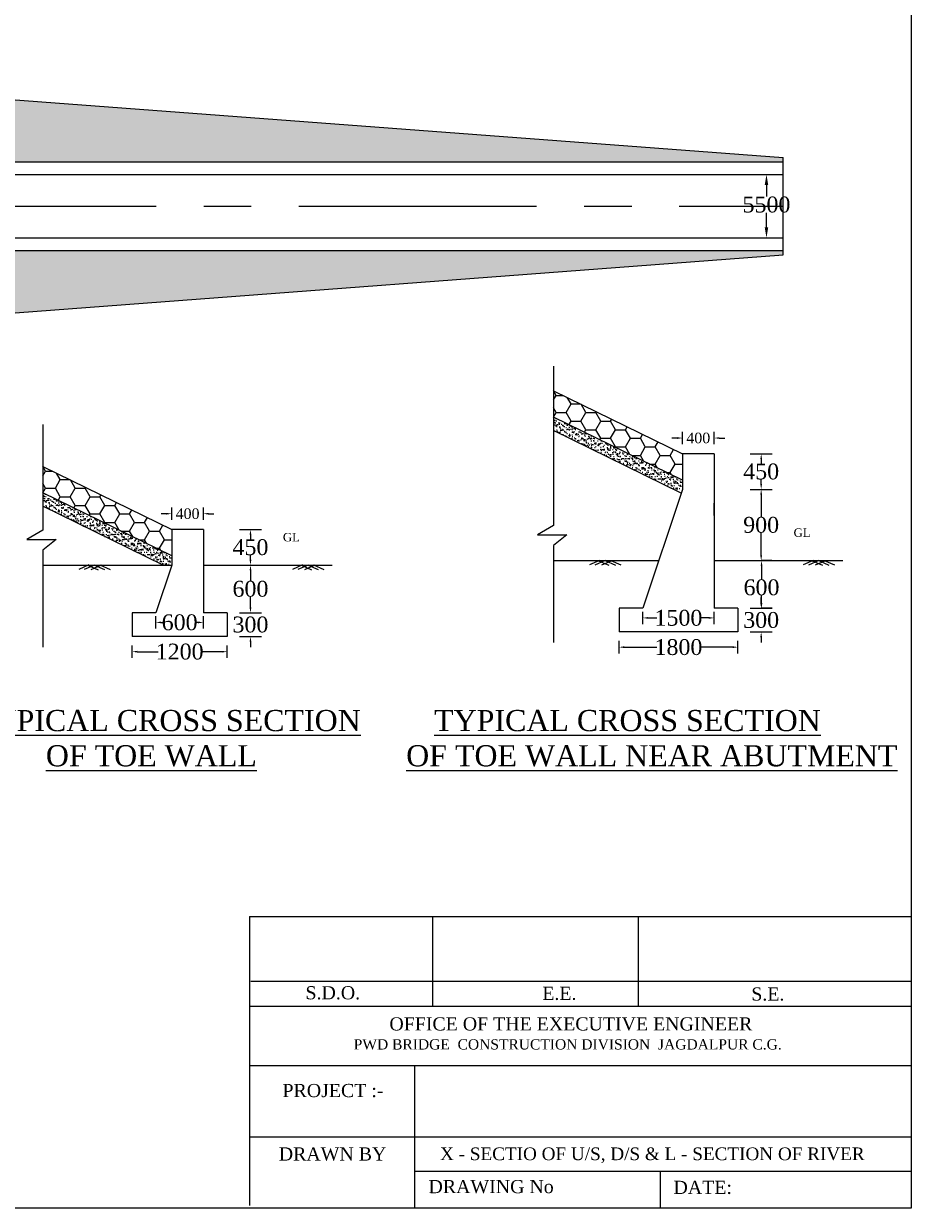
# Model space of a CAD drawing. Header units: millimetres. Extents: x -20950785 to 43207042, y -3207472 to 3168443.
# Tile 26 of 89: x 8557750 to 8641736, y -793794 to -681671. Entities that reach past the tile are written whole.
import ezdxf

# ---------------------------------------------------------------- set-up
doc = ezdxf.new("R2010")
doc.units = ezdxf.units.MM
doc.header["$LTSCALE"] = 60
doc.header["$MEASUREMENT"] = 0
doc.linetypes.add('CENTERX2', pattern=[4, 2.5, -0.5, 0.5, -0.5])
doc.styles.add('style1', font='txt.shx', dxfattribs={"height": 1})
doc.dimstyles.get("Standard").update_dxf_attribs({"dimtxt": 400, "dimasz": 215, "dimexe": 0.18, "dimexo": 0.0625, "dimgap": 0.09, "dimtad": 0, "dimtih": 1, "dimtoh": 1, "dimdec": 0, "dimzin": 4, "dimdsep": 46, "dimtxsty": 'Standard', "dimblk": 'OPEN90', "dimcen": 0, "dimadec": 0, "dimazin": 1, "dimtfac": 1, "dimtdec": 0, "dimtix": 1, "dimtofl": 0, "dimtmove": 0, "dimatfit": 3, "dimldrblk": 'OPEN30', "dimfxl": 1, "dimtolj": 1, "dimtzin": 0, "dimarcsym": 0})

# ---------------------------------------------------------------- blocks, each defined once
blk = doc.blocks.new('*D122')
at = {"color": 0, "linetype": 'Continuous', "lineweight": -2, "transparency": 16777216}
for p, q in [((8571255, -728052), (8570755, -728052)), ((8571755, -728052), (8571755, -728052)), ((8574755, -728052), (8574755, -728052)), ((8575255, -728052), (8575755, -728052))]:
    blk.add_line(p, q, dxfattribs=at)
for points in [[(8571255, -727968), (8571255, -728135), (8571755, -728052)], [(8575255, -727968), (8575255, -728135), (8574755, -728052)]]:
    blk.add_solid(points, dxfattribs=at)
at = {"layer": 'Defpoints', "color": 0, "linetype": 'Continuous', "lineweight": -2, "transparency": 16777216}
for p in [(8571755, -728052), (8574755, -728052), (8574755, -728052)]:
    blk.add_point(p, dxfattribs=at)
at = {"color": 0, "linetype": 'Continuous', "transparency": 16777216, "insert": (8573255, -728052), "char_height": 300, "attachment_point": 5}
blk.add_mtext('\\A1;{\\fTimes New Roman|b0|i0|c0|p18;\\H3.33333x;400}', dxfattribs=at)
blk = doc.blocks.new('*D123')
at = {"color": 0, "linetype": 'Continuous', "lineweight": -2, "transparency": 16777216}
for p, q in [((8568005, -741110), (8568005, -741110)), ((8568505, -741110), (8570459, -741110)), ((8576505, -741110), (8574551, -741110)), ((8577005, -741110), (8577005, -741110))]:
    blk.add_line(p, q, dxfattribs=at)
for points in [[(8568505, -741026), (8568505, -741193), (8568005, -741110)], [(8576505, -741026), (8576505, -741193), (8577005, -741110)]]:
    blk.add_solid(points, dxfattribs=at)
at = {"layer": 'Defpoints', "color": 0, "linetype": 'Continuous', "lineweight": -2, "transparency": 16777216}
for p in [(8568005, -741110), (8577005, -741110), (8577005, -741110)]:
    blk.add_point(p, dxfattribs=at)
at = {"color": 0, "linetype": 'Continuous', "transparency": 16777216, "insert": (8572505, -741110), "char_height": 300, "attachment_point": 5}
blk.add_mtext('\\A1;{\\fTimes New Roman|b0|i0|c0|p18;\\H5x;1200}', dxfattribs=at)
blk = doc.blocks.new('*D124')
at = {"color": 0, "linetype": 'Continuous', "lineweight": -2, "transparency": 16777216}
for p, q in [((8570255, -738340), (8570255, -738340)), ((8570755, -738340), (8570931, -738340)), ((8574255, -738340), (8574079, -738340)), ((8574755, -738340), (8574755, -738340))]:
    blk.add_line(p, q, dxfattribs=at)
for points in [[(8570755, -738257), (8570755, -738424), (8570255, -738340)], [(8574255, -738257), (8574255, -738424), (8574755, -738340)]]:
    blk.add_solid(points, dxfattribs=at)
at = {"layer": 'Defpoints', "color": 0, "linetype": 'Continuous', "lineweight": -2, "transparency": 16777216}
for p in [(8570255, -738340), (8574755, -738340), (8574755, -738340)]:
    blk.add_point(p, dxfattribs=at)
at = {"color": 0, "linetype": 'Continuous', "transparency": 16777216, "insert": (8572505, -738340), "char_height": 300, "attachment_point": 5}
blk.add_mtext('\\A1;{\\fTimes New Roman|b0|i0|c0|p18;\\H5x;600}', dxfattribs=at)
blk = doc.blocks.new('*D125')
at = {"color": 0, "linetype": 'Continuous', "lineweight": -2, "transparency": 16777216}
for p, q in [((8579207, -729547), (8579207, -729547)), ((8579207, -730047), (8579207, -730465)), ((8579207, -732410), (8579207, -731991)), ((8579207, -732910), (8579207, -732910))]:
    blk.add_line(p, q, dxfattribs=at)
for points in [[(8579124, -730047), (8579291, -730047), (8579207, -729547)], [(8579124, -732410), (8579291, -732410), (8579207, -732910)]]:
    blk.add_solid(points, dxfattribs=at)
at = {"layer": 'Defpoints', "color": 0, "linetype": 'Continuous', "lineweight": -2, "transparency": 16777216}
for p in [(8579207, -729547), (8579207, -729547), (8579207, -732910)]:
    blk.add_point(p, dxfattribs=at)
at = {"color": 0, "linetype": 'Continuous', "transparency": 16777216, "insert": (8579207, -731228), "char_height": 300, "attachment_point": 5}
blk.add_mtext('\\A1;{\\fTimes New Roman|b0|i0|c0|p18;\\H5x;450}', dxfattribs=at)
blk = doc.blocks.new('*D126')
at = {"color": 0, "linetype": 'Continuous', "lineweight": -2, "transparency": 16777216}
for p, q in [((8579207, -732910), (8579207, -732910)), ((8579207, -733410), (8579207, -734403)), ((8579207, -736922), (8579207, -735929)), ((8579207, -737422), (8579207, -737422))]:
    blk.add_line(p, q, dxfattribs=at)
for points in [[(8579124, -733410), (8579290, -733410), (8579207, -732910)], [(8579124, -736922), (8579290, -736922), (8579207, -737422)]]:
    blk.add_solid(points, dxfattribs=at)
at = {"layer": 'Defpoints', "color": 0, "linetype": 'Continuous', "lineweight": -2, "transparency": 16777216}
for p in [(8579207, -732910), (8579207, -732910), (8579207, -737422)]:
    blk.add_point(p, dxfattribs=at)
at = {"color": 0, "linetype": 'Continuous', "transparency": 16777216, "insert": (8579207, -735166), "char_height": 300, "attachment_point": 5}
blk.add_mtext('\\A1;{\\fTimes New Roman|b0|i0|c0|p18;\\H5x;600}', dxfattribs=at)
blk = doc.blocks.new('*D127')
at = {"color": 0, "linetype": 'Continuous', "lineweight": -2, "transparency": 16777216}
for p, q in [((8579207, -736922), (8579207, -736422)), ((8579207, -737422), (8579207, -737422)), ((8579207, -739672), (8579207, -739672)), ((8579207, -740172), (8579207, -740672))]:
    blk.add_line(p, q, dxfattribs=at)
for points in [[(8579124, -736922), (8579291, -736922), (8579207, -737422)], [(8579124, -740172), (8579291, -740172), (8579207, -739672)]]:
    blk.add_solid(points, dxfattribs=at)
at = {"layer": 'Defpoints', "color": 0, "linetype": 'Continuous', "lineweight": -2, "transparency": 16777216}
for p in [(8579207, -737422), (8579207, -737422), (8579207, -739672)]:
    blk.add_point(p, dxfattribs=at)
at = {"color": 0, "linetype": 'Continuous', "transparency": 16777216, "insert": (8579207, -738547), "char_height": 300, "attachment_point": 5}
blk.add_mtext('\\A1;{\\fTimes New Roman|b0|i0|c0|p18;\\H5x;300}', dxfattribs=at)
blk = doc.blocks.new('*D128')
at = {"color": 0, "linetype": 'Continuous', "lineweight": -2, "transparency": 16777216}
for p, q in [((8619578, -720887), (8619078, -720887)), ((8620078, -720887), (8620078, -720887)), ((8623078, -720887), (8623078, -720887)), ((8623578, -720887), (8624078, -720887))]:
    blk.add_line(p, q, dxfattribs=at)
for points in [[(8619578, -720803), (8619578, -720970), (8620078, -720887)], [(8623578, -720803), (8623578, -720970), (8623078, -720887)]]:
    blk.add_solid(points, dxfattribs=at)
at = {"layer": 'Defpoints', "color": 0, "linetype": 'Continuous', "lineweight": -2, "transparency": 16777216}
for p in [(8620078, -720887), (8623078, -720887), (8623078, -720887)]:
    blk.add_point(p, dxfattribs=at)
at = {"color": 0, "linetype": 'Continuous', "transparency": 16777216, "insert": (8621578, -720887), "char_height": 300, "attachment_point": 5}
blk.add_mtext('\\A1;{\\fTimes New Roman|b0|i0|c0|p18;\\H3.33333x;400}', dxfattribs=at)
blk = doc.blocks.new('*D129')
at = {"color": 0, "linetype": 'Continuous', "lineweight": -2, "transparency": 16777216}
for p, q in [((8614078, -740683), (8614078, -740682)), ((8614578, -740683), (8617658, -740683)), ((8624828, -740683), (8621749, -740683)), ((8625328, -740683), (8625328, -740682))]:
    blk.add_line(p, q, dxfattribs=at)
for points in [[(8614578, -740599), (8614578, -740766), (8614078, -740683)], [(8624828, -740599), (8624828, -740766), (8625328, -740683)]]:
    blk.add_solid(points, dxfattribs=at)
at = {"layer": 'Defpoints', "color": 0, "linetype": 'Continuous', "lineweight": -2, "transparency": 16777216}
for p in [(8614078, -740683), (8625328, -740683), (8625328, -740683)]:
    blk.add_point(p, dxfattribs=at)
at = {"color": 0, "linetype": 'Continuous', "transparency": 16777216, "insert": (8619703, -740683), "char_height": 300, "attachment_point": 5}
blk.add_mtext('\\A1;{\\fTimes New Roman|b0|i0|c0|p18;\\H5x;1800}', dxfattribs=at)
blk = doc.blocks.new('*D130')
at = {"color": 0, "linetype": 'Continuous', "lineweight": -2, "transparency": 16777216}
for p, q in [((8616328, -737913), (8616328, -737913)), ((8616828, -737913), (8617658, -737913)), ((8622578, -737913), (8621749, -737913)), ((8623078, -737913), (8623078, -737913))]:
    blk.add_line(p, q, dxfattribs=at)
for points in [[(8616828, -737830), (8616828, -737996), (8616328, -737913)], [(8622578, -737830), (8622578, -737996), (8623078, -737913)]]:
    blk.add_solid(points, dxfattribs=at)
at = {"layer": 'Defpoints', "color": 0, "linetype": 'Continuous', "lineweight": -2, "transparency": 16777216}
for p in [(8616328, -737913), (8623078, -737913), (8623078, -737913)]:
    blk.add_point(p, dxfattribs=at)
at = {"color": 0, "linetype": 'Continuous', "transparency": 16777216, "insert": (8619703, -737913), "char_height": 300, "attachment_point": 5}
blk.add_mtext('\\A1;{\\fTimes New Roman|b0|i0|c0|p18;\\H5x;1500}', dxfattribs=at)
blk = doc.blocks.new('*D131')
at = {"color": 0, "linetype": 'Continuous', "lineweight": -2, "transparency": 16777216}
for p, q in [((8627531, -722382), (8627531, -722382)), ((8627531, -722882), (8627531, -723300)), ((8627531, -725245), (8627531, -724826)), ((8627531, -725745), (8627531, -725745))]:
    blk.add_line(p, q, dxfattribs=at)
for points in [[(8627447, -722882), (8627614, -722882), (8627531, -722382)], [(8627447, -725245), (8627614, -725245), (8627531, -725745)]]:
    blk.add_solid(points, dxfattribs=at)
at = {"layer": 'Defpoints', "color": 0, "linetype": 'Continuous', "lineweight": -2, "transparency": 16777216}
for p in [(8627531, -722382), (8627531, -722382), (8627531, -725745)]:
    blk.add_point(p, dxfattribs=at)
at = {"color": 0, "linetype": 'Continuous', "transparency": 16777216, "insert": (8627531, -724063), "char_height": 300, "attachment_point": 5}
blk.add_mtext('\\A1;{\\fTimes New Roman|b0|i0|c0|p18;\\H5x;450}', dxfattribs=at)
blk = doc.blocks.new('*D132')
at = {"color": 0, "linetype": 'Continuous', "lineweight": -2, "transparency": 16777216}
for p, q in [((8627530, -725745), (8627530, -725745)), ((8627530, -726245), (8627530, -728348)), ((8627530, -731982), (8627530, -729879)), ((8627530, -732482), (8627530, -732482))]:
    blk.add_line(p, q, dxfattribs=at)
for points in [[(8627447, -726245), (8627614, -726245), (8627530, -725745)], [(8627447, -731982), (8627614, -731982), (8627530, -732482)]]:
    blk.add_solid(points, dxfattribs=at)
at = {"layer": 'Defpoints', "color": 0, "linetype": 'Continuous', "lineweight": -2, "transparency": 16777216}
for p in [(8627530, -725745), (8627531, -725745), (8627530, -732482)]:
    blk.add_point(p, dxfattribs=at)
at = {"color": 0, "linetype": 'Continuous', "transparency": 16777216, "insert": (8627530, -729114), "char_height": 300, "attachment_point": 5}
blk.add_mtext('\\A1;{\\fTimes New Roman|b0|i0|c0|p18;\\H5x;900}', dxfattribs=at)
blk = doc.blocks.new('*D133')
at = {"color": 0, "linetype": 'Continuous', "lineweight": -2, "transparency": 16777216}
for p, q in [((8627531, -736495), (8627531, -735995)), ((8627531, -736995), (8627531, -736995)), ((8627531, -739245), (8627531, -739245)), ((8627531, -739745), (8627531, -740245))]:
    blk.add_line(p, q, dxfattribs=at)
for points in [[(8627447, -736495), (8627614, -736495), (8627531, -736995)], [(8627447, -739745), (8627614, -739745), (8627531, -739245)]]:
    blk.add_solid(points, dxfattribs=at)
at = {"layer": 'Defpoints', "color": 0, "linetype": 'Continuous', "lineweight": -2, "transparency": 16777216}
for p in [(8627531, -736995), (8627531, -736995), (8627531, -739245)]:
    blk.add_point(p, dxfattribs=at)
at = {"color": 0, "linetype": 'Continuous', "transparency": 16777216, "insert": (8627531, -738120), "char_height": 300, "attachment_point": 5}
blk.add_mtext('\\A1;{\\fTimes New Roman|b0|i0|c0|p18;\\H5x;300}', dxfattribs=at)
blk = doc.blocks.new('*D138')
at = {"color": 0, "linetype": 'Continuous', "lineweight": -2, "transparency": 16777216}
for p, q in [((8628032, -695946), (8628032, -695946)), ((8628032, -696946), (8628032, -698035)), ((8628032, -700946), (8628032, -699561)), ((8628032, -701946), (8628032, -701946))]:
    blk.add_line(p, q, dxfattribs=at)
for points in [[(8627865, -696946), (8628198, -696946), (8628032, -695946)], [(8627865, -700946), (8628198, -700946), (8628032, -701946)]]:
    blk.add_solid(points, dxfattribs=at)
at = {"layer": 'Defpoints', "color": 0, "linetype": 'Continuous', "lineweight": -2, "transparency": 16777216}
for p in [(8628032, -695946), (8628032, -701946), (8628032, -701946)]:
    blk.add_point(p, dxfattribs=at)
at = {"color": 0, "linetype": 'Continuous', "transparency": 16777216, "insert": (8628032, -698798), "char_height": 500, "attachment_point": 5}
blk.add_mtext('\\A1;{\\fTimes New Roman|b0|i0|c0|p18;\\H3x;5500}', dxfattribs=at)
blk = doc.blocks.new('*D139')
at = {"color": 0, "linetype": 'Continuous', "lineweight": -2, "transparency": 16777216}
for p, q in [((8628543, -732482), (8627564, -732482)), ((8627564, -732982), (8627564, -734267)), ((8627564, -736495), (8627564, -735793)), ((8628569, -736995), (8627564, -736995))]:
    blk.add_line(p, q, dxfattribs=at)
for points in [[(8627480, -732982), (8627647, -732982), (8627564, -732482)], [(8627480, -736495), (8627647, -736495), (8627564, -736995)]]:
    blk.add_solid(points, dxfattribs=at)
at = {"layer": 'Defpoints', "color": 0, "linetype": 'Continuous', "lineweight": -2, "transparency": 16777216}
for p in [(8627564, -732482), (8628543, -732482), (8628569, -736995)]:
    blk.add_point(p, dxfattribs=at)
at = {"color": 0, "linetype": 'Continuous', "transparency": 16777216, "insert": (8627564, -735030), "char_height": 300, "attachment_point": 5}
blk.add_mtext('\\A1;{\\fTimes New Roman|b0|i0|c0|p18;\\H5x;600}', dxfattribs=at)

msp = doc.modelspace()

# ---------------------------------------------------------------- hatches: boundary and pattern name
at = {"linetype": 'ByBlock', "lineweight": -2, "ltscale": 2}
h = msp.add_hatch(dxfattribs=at)
h.set_pattern_fill('AR-CONC', color=256, scale=200)
h.set_pattern_definition([(50, (0, 0), (1434.52037, -125.50427), [150, -1650]), (355, (0, 0), (-277.50267, 1504.38427), [120, -1320]), (100.451444, (119.5, -10.5), (1157.0177, 1378.87998), [127.48038, -1402.28422]), (46.1842, (0, 400), (2134.48266, -331.03856), [225, -2475]), (96.635635, (177.9, 372.4), (1869.3239, 1948.2372), [191.2207, -2103.4275]), (351.184164, (0, 400), (1869.3239, 1948.2372), [180, -1980]), (21, (200, 300), (1193.8141, -805.23778), [150, -1650]), (326, (200, 300), (486.63066, 1450.3001), [120, -1320]), (71.451445, (299.5, 232.9), (1680.44475, 645.0623), [127.48038, -1402.28422]), (37.5, (0, 0), (24.31971, 665.787708), [0, -1304, 0, -1340, 0, -1325]), (7.5, (0, 0), (526.139075, 788.823424), [0, -764, 0, -1274, 0, -505]), (327.5, (-446, 0), (1067.644872, -45.109743), [0, -500, 0, -1560, 0, -2070]), (317.5, (-646, 0), (1166.37234, 200.20996), [0, -650, 0, -1036, 0, -1470])])
h.paths.add_polyline_path([(8446985.7, -684503.3), (8355110.8, -694195), (8355110.8, -694597.2), (8416687.2, -694597.2), (8446687.2, -693547.2), (8446985.7, -693547.2)])
h.paths.add_polyline_path([(8446985.7, -704047.2), (8446687.2, -704047.2), (8416687.2, -702997.2), (8355110.8, -702997.2), (8355110.8, -703399.4), (8446985.7, -713091)])
h.paths.add_polyline_path([(8629591, -703546.7), (8629591, -703145.6), (8542447.8, -703145.6), (8542447.8, -710113.6)])
h.paths.add_polyline_path([(8542447.8, -687777.6), (8542447.8, -694745.6), (8629591, -694745.6), (8629591, -694344.5)])
at = {"linetype": 'Continuous'}
h = msp.add_hatch(dxfattribs=at)
h.set_pattern_fill('HONEY', color=256, scale=7500)
h.set_pattern_definition([(0, (-7694526.55, 1646585.1), (1406.25, 811.898816), [937.5, -1875]), (120, (-7694526.55, 1646585.1), (-1406.25, 811.898816), [937.5, -1875]), (60, (-7694526.55, 1646585.1), (3e-13, 1623.797632), [-1875, 937.5])])
h.paths.add_polyline_path([(8607879.9, -716410.8), (8607879.9, -718912.6), (8620078.3, -724885.9), (8620078.3, -722381.9)])
h = msp.add_hatch(dxfattribs=at)
h.set_pattern_fill('AR-SAND', color=256, scale=225)
h.set_pattern_definition([(37.5, (-7694526.55, 1646585.14), (-14.1735056, 433.535348), [0, -342, 0, -382.5, 0, -365.625]), (7.5, (-7694526.55, 1646585.14), (398.199759, 634.982865), [0, -184.5, 0, -308.25, 0, -118.125]), (327.5, (-7694803.3, 1646585.14), (700.681919, 1.273287), [0, -112.5, 0, -405, 0, -528.75]), (317.5, (-7694803.3, 1646585.14), (676.378486, 197.477002), [0, -56.25, 0, -265.5, 0, -303.75])])
h.paths.add_polyline_path([(8607879.9, -718912.6), (8607879.9, -720165.2), (8619273.9, -725744.6), (8620078.3, -725744.6), (8620078.3, -724885.9)])
h = msp.add_hatch(dxfattribs=at)
h.set_pattern_fill('HONEY', color=256, scale=7500)
h.set_pattern_definition([(0, (-7742849.8, 1639420.1), (1406.25, 811.898816), [937.5, -1875]), (120, (-7742849.8, 1639420.1), (-1406.25, 811.898816), [937.5, -1875]), (60, (-7742849.8, 1639420.1), (3e-13, 1623.797632), [-1875, 937.5])])
h.paths.add_polyline_path([(8559556.7, -723575.8), (8559556.7, -726077.6), (8571755.1, -732050.9), (8571755.1, -729546.9)])
h = msp.add_hatch(dxfattribs=at)
h.set_pattern_fill('AR-SAND', color=256, scale=225)
h.set_pattern_definition([(37.5, (-7742849.8, 1639420.12), (-14.1735056, 433.535348), [0, -342, 0, -382.5, 0, -365.625]), (7.5, (-7742849.8, 1639420.1), (398.199759, 634.982865), [0, -184.5, 0, -308.25, 0, -118.125]), (327.5, (-7743126.54, 1639420.12), (700.681919, 1.273287), [0, -112.5, 0, -405, 0, -528.75]), (317.5, (-7743126.54, 1639420.1), (676.378486, 197.477002), [0, -56.25, 0, -265.5, 0, -303.75])])
h.paths.add_polyline_path([(8559556.7, -726077.6), (8559556.7, -727330.2), (8570950.7, -732909.6), (8571755.1, -732909.6), (8571755.1, -732050.9)])

# ---------------------------------------------------------------- linework, layer by layer
at = {"lineweight": 5}
for p, q in [((8641735.8, -600358.7), (8641735.8, -793794.3)), ((8641735.8, -793794.3), (8343254, -793794.3))]:
    msp.add_line(p, q, dxfattribs=at)
at = {"linetype": 'ByBlock', "lineweight": -2, "ltscale": 2}
for p, q in [((8489621.1, -683796.7), (8629621.1, -694346.7)), ((8629591, -694344.5), (8629591, -703546.7)), ((8489621.1, -714094.5), (8629621.1, -703544.5))]:
    msp.add_line(p, q, dxfattribs=at)
at = {"linetype": 'Continuous'}
for p, q in [((8529279.3, -694745.6), (8629591, -694745.6)), ((8529279.3, -703145.6), (8629591, -703145.6)), ((8607879.9, -714084.2), (8607879.9, -729178.1)), ((8559556.7, -719592.9), (8559556.7, -729605.4)), ((8620078.3, -721471.8), (8620078.3, -720301.6)), ((8623078.3, -721471.8), (8623078.3, -720301.6)), ((8620078.3, -722381.9), (8620078.3, -725744.6)), ((8623078.3, -722381.9), (8620078.3, -722381.9)), ((8623078.3, -722381.9), (8623078.3, -736994.6)), ((8626491.6, -722381.9), (8628568.7, -722381.9)), ((8620078.3, -725744.6), (8616328.3, -736994.6)), ((8626491.6, -725744.6), (8628568.7, -725744.6)), ((8571755.1, -728636.8), (8571755.1, -727466.6)), ((8574755.1, -728636.8), (8574755.1, -727466.6)), ((8623078.3, -728209.6), (8623078.3, -727039.4)), ((8559556.7, -729605.4), (8558044.7, -730492.6)), ((8571755.1, -729546.9), (8571755.1, -732909.6)), ((8574755.1, -729546.9), (8571755.1, -729546.9)), ((8574755.1, -729546.9), (8574755.1, -737421.9)), ((8578168.4, -729546.9), (8580245.5, -729546.9)), ((8607879.9, -729178.1), (8606367.9, -730065.3)), ((8558044.7, -730492.6), (8560807.4, -730492.6)), ((8560807.4, -730492.6), (8559556.7, -731498)), ((8606367.9, -730065.3), (8609130.6, -730065.3)), ((8609130.6, -730065.3), (8607879.9, -731070.8)), ((8559556.7, -731498), (8559556.7, -740668)), ((8607879.9, -731070.8), (8607879.9, -740240.7)), ((8559556.7, -732909.6), (8571755.1, -732909.6)), ((8571755.1, -732909.6), (8570255.1, -737421.9)), ((8574755.1, -732909.6), (8586927.4, -732909.6)), ((8607879.9, -732482.4), (8617832.4, -732482.4)), ((8623078.3, -732482.4), (8635250.6, -732482.4)), ((8570255.1, -737421.9), (8568005.1, -737421.9)), ((8568005.1, -737421.9), (8568005.1, -739671.9)), ((8570255.1, -738925.4), (8570255.1, -737755.2)), ((8577005.1, -737421.9), (8574755.1, -737421.9)), ((8574755.1, -738925.4), (8574755.1, -737755.2)), ((8577005.1, -737421.9), (8577005.1, -739671.9)), ((8578168.4, -737421.9), (8580245.5, -737421.9)), ((8616328.3, -736994.6), (8614078.3, -736994.6)), ((8614078.3, -736994.6), (8614078.3, -739244.6)), ((8616328.3, -738498.2), (8616328.3, -737328)), ((8625328.3, -736994.6), (8623078.3, -736994.6)), ((8623078.3, -738498.2), (8623078.3, -737328)), ((8625328.3, -736994.6), (8625328.3, -739244.6)), ((8626491.6, -736994.6), (8628568.7, -736994.6)), ((8577005.1, -739671.9), (8568005.1, -739671.9)), ((8578168.4, -739671.9), (8580245.5, -739671.9)), ((8625328.3, -739244.6), (8614078.3, -739244.6)), ((8626491.6, -739244.6), (8628568.7, -739244.6)), ((8568005.1, -741694.9), (8568005.1, -740524.7)), ((8577005.1, -741694.9), (8577005.1, -740524.7)), ((8614078.3, -741267.7), (8614078.3, -740097.5)), ((8625328.3, -741267.7), (8625328.3, -740097.5))]:
    msp.add_line(p, q, dxfattribs=at)
at = {"linetype": 'Continuous', "ltscale": 500}
for p, q in [((8529279.3, -695945.6), (8629591, -695945.6)), ((8529286.9, -701945.6), (8629591, -701945.6))]:
    msp.add_line(p, q, dxfattribs=at)
at = {"linetype": 'CENTERX2', "ltscale": 150}
msp.add_line((8475779.3, -698945.6), (8629591, -698945.6), dxfattribs=at)
for p, q in [((8563924.3, -732891.9), (8562962.1, -733316.8)), ((8564445.8, -732909.6), (8563483.6, -733334.5)), ((8563819.3, -732930.9), (8564781.5, -733355.8)), ((8565072.3, -732930.9), (8564110.1, -733355.8)), ((8564445.8, -732909.6), (8565408, -733334.5)), ((8564967.2, -732891.9), (8565929.4, -733316.8)), ((8584139.1, -732891.9), (8583176.9, -733316.8)), ((8584660.5, -732909.6), (8583698.3, -733334.5)), ((8584034, -732930.9), (8584996.2, -733355.8)), ((8585287, -732930.9), (8584324.8, -733355.8)), ((8584660.5, -732909.6), (8585622.7, -733334.5)), ((8585181.9, -732891.9), (8586144.2, -733316.8)), ((8612247.6, -732464.7), (8611285.4, -732889.5)), ((8612769, -732482.4), (8611806.8, -732907.2)), ((8612142.5, -732503.7), (8613104.7, -732928.5)), ((8613395.5, -732503.7), (8612433.3, -732928.5)), ((8612769, -732482.4), (8613731.2, -732907.2)), ((8613290.4, -732464.7), (8614252.7, -732889.5)), ((8632462.3, -732464.7), (8631500.1, -732889.5)), ((8632983.8, -732482.4), (8632021.5, -732907.2)), ((8632357.2, -732503.7), (8633319.5, -732928.5)), ((8633610.3, -732503.7), (8632648, -732928.5)), ((8632983.8, -732482.4), (8633946, -732907.2)), ((8633505.2, -732464.7), (8634467.4, -732889.5)), ((8579118.1, -766186.2, -27000), (8641735.8, -766186.2, -27000)), ((8579118.1, -766186.2, -27000), (8579118.1, -793524.3, -27000)), ((8596423.1, -766186.2, -27000), (8596423.1, -774660.2, -27000)), ((8615903.1, -766186.2, -27000), (8615903.1, -774660.2, -27000)), ((8579242.5, -772283.6, -27000), (8641735.8, -772283.6, -27000)), ((8579118.1, -774660.2, -27000), (8641735.8, -774660.2, -27000)), ((8579118.1, -780279.4, -27000), (8594736.1, -780279.4, -27000)), ((8594736.1, -780279.4, -54000), (8594736.1, -793524.3, -54000)), ((8594736.1, -780279.4, -27000), (8641735.8, -780279.4, -27000)), ((8594736.1, -780279.4, -27000), (8594736.1, -793794.3, -27000)), ((8579118.1, -787044.4, -26240.8), (8594736.1, -787044.4, -20471.7)), ((8594736.1, -787044.4, -17174.2), (8641735.8, -787044.4, 187)), ((8594736.1, -790284.4, -27000), (8641735.8, -790284.4, -27000)), ((8617982.7, -790284.4, -27000), (8617982.7, -793794.3, -27000))]:
    msp.add_line(p, q)
at = {"linetype": 'Continuous'}
for points in [[(8607879.9, -716410.8), (8620078.3, -722381.9)], [(8620078.3, -724885.9), (8607879.9, -718912.6)], [(8619955.5, -726113), (8607879.9, -720165.2)], [(8559556.7, -723575.8), (8571755.1, -729546.9)], [(8571755.1, -732050.9), (8559556.7, -726077.6)], [(8570950.7, -732909.6), (8559556.7, -727330.2)]]:
    msp.add_lwpolyline(points, dxfattribs=at)

# ---------------------------------------------------------------- texts
at = {"attachment_point": 1, "style": 'style1'}
for s, insert, char_height in [('{\\fTimes New Roman|b0|i0|c0|p18;\\H0.30864x;GL\\H3.24x;                         }', (8582275.8, -729869.7), 2592), ('{\\fTimes New Roman|b0|i0|c0|p18;\\H0.30864x;GL\\H3.24x;                         }', (8630599.1, -729442.5), 2592), ('{\\fTimes New Roman|b0|i0|c0|p18;\\H0.96451x;\\LTYPICAL CROSS SECTION\\l \\P         \\LOF TOE WALL\\l    \\H1.0368x;                   }', (8553050.5, -746626.4), 2073.6), ('{\\fTimes New Roman|b0|i0|c0|p18;\\H0.72338x;      \\H1.33333x;\\LTYPICAL CROSS SECTION\\l \\P \\LOF TOE WALL NEAR ABUTMENT\\H0.75x;\\l  \\H1.3824x;                    }', (8593184.9, -746626.4), 2073.6), ('{\\fTimes New Roman|b0|i0|c0|p18;S.D.O.                         }', (8584412.9, -772769.5), 1244.16), ('{\\fTimes New Roman|b0|i0|c0|p18;E.E.                         }', (8606819.4, -772824.2, -27000), 1244.16), ('{\\fTimes New Roman|b0|i0|c0|p18;S.E.                         }', (8626600, -772887.2, -27000), 1244.16), ('{\\fTimes New Roman|b0|i0|c0|p18;                      OFFICE OF THE EXECUTIVE ENGINEER \\P       \\H0.7813x;          PWD BRIDGE  CONSTRUCTION DIVISION  JAGDALPUR C.G. \\H1.28x;  }', (8582016.2, -775716.9, -48600), 1244.16), ('{\\fTimes New Roman|b0|i0|c0|p18;PROJECT :-                       }', (8582237.5, -782023.9, -54000), 1244.16), ('{\\fTimes New Roman|b0|i0|c0|p18;DRAWN BY                        }', (8581883.7, -788029.3), 1244.16), ('{\\fTimes New Roman|b0|i0|c0|p18;\\H0.7716x;X - SECTIO OF U/S, D/S & L - SECTION OF RIVER \\H1.296x;                     }', (8597144.5, -788036.9, -27000), 1555.2), ('{\\fTimes New Roman|b0|i0|c0|p18;DRAWING No                      }', (8596052.3, -791117, -27000), 1244.16), ('{\\fTimes New Roman|b0|i0|c0|p18;DATE:                       }', (8619233.8, -791190.6), 1244.16)]:
    msp.add_mtext(s, dxfattribs=dict(at, insert=insert, char_height=char_height))

# ---------------------------------------------------------------- dimensions: what is measured, and where the dimension line sits
at = {"linetype": 'Continuous'}
for base, p1, p2, text, override, picture, middle in [((8628031.7, -701945.6), (8628031.7, -695945.6), (8628031.7, -701945.6), '{\\fTimes New Roman|b0|i0|c0|p18;\\H3x;5500}', {"dimtxt": 500, "dimasz": 1000, "dimfxl": 300}, '*D138', (8628031.7, -698797.6)), ((8627563.8, -732482.4), (8628568.7, -736994.6), (8628542.9, -732482.4), '{\\fTimes New Roman|b0|i0|c0|p18;\\H5x;600}', {"dimtxt": 300, "dimasz": 500, "dimfxl": 300}, '*D139', (8627563.8, -735030.1))]:
    dim = msp.add_linear_dim(base=base, p1=p1, p2=p2, angle=90, text=text, dimstyle='Standard', override=override, dxfattribs=at)
    dim.commit()
    dim.dimension.update_dxf_attribs({"geometry": picture, "text_midpoint": middle, "dimtype": 160})
for base, p1, p2, text, picture, middle in [((8623078.3, -720886.7), (8620078.3, -720886.7), (8623078.3, -720886.7), '{\\fTimes New Roman|b0|i0|c0|p18;\\H3.33333x;400}', '*D128', (8621578.3, -720886.7)), ((8574755.1, -728051.7), (8571755.1, -728051.7), (8574755.1, -728051.7), '{\\fTimes New Roman|b0|i0|c0|p18;\\H3.33333x;400}', '*D122', (8573255.1, -728051.7)), ((8574755.1, -738340.3), (8570255.1, -738340.3), (8574755.1, -738340.3), '{\\fTimes New Roman|b0|i0|c0|p18;\\H5x;600}', '*D124', (8572505.1, -738340.3)), ((8623078.3, -737913.1), (8616328.3, -737913.1), (8623078.3, -737913.1), '{\\fTimes New Roman|b0|i0|c0|p18;\\H5x;1500}', '*D130', (8619703.3, -737913.1)), ((8625328.3, -740682.6), (8614078.3, -740682.6), (8625328.3, -740682.6), '{\\fTimes New Roman|b0|i0|c0|p18;\\H5x;1800}', '*D129', (8619703.3, -740682.6)), ((8577005.1, -741109.8), (8568005.1, -741109.8), (8577005.1, -741109.8), '{\\fTimes New Roman|b0|i0|c0|p18;\\H5x;1200}', '*D123', (8572505.1, -741109.8))]:
    dim = msp.add_linear_dim(base=base, p1=p1, p2=p2, text=text, dimstyle='Standard', override={"dimtxt": 300, "dimasz": 500, "dimfxl": 300}, dxfattribs=at)
    dim.commit()
    dim.dimension.update_dxf_attribs({"geometry": picture, "text_midpoint": middle})
for base, p1, p2, text, picture, middle in [((8627530.5, -722381.9), (8627530.5, -725744.6), (8627530.5, -722381.9), '{\\fTimes New Roman|b0|i0|c0|p18;\\H5x;450}', '*D131', (8627530.5, -724063.2)), ((8627530.2, -725744.6), (8627530.2, -732482.4), (8627530.5, -725744.6), '{\\fTimes New Roman|b0|i0|c0|p18;\\H5x;900}', '*D132', (8627530.2, -729113.5)), ((8579207.3, -729546.9), (8579207.3, -732909.6), (8579207.3, -729546.9), '{\\fTimes New Roman|b0|i0|c0|p18;\\H5x;450}', '*D125', (8579207.3, -731228.3)), ((8579206.9, -732909.6), (8579206.9, -737421.9), (8579207.3, -732909.6), '{\\fTimes New Roman|b0|i0|c0|p18;\\H5x;600}', '*D126', (8579206.9, -735165.8)), ((8579207.3, -737421.9), (8579207.3, -739671.9), (8579207.3, -737421.9), '{\\fTimes New Roman|b0|i0|c0|p18;\\H5x;300}', '*D127', (8579207.3, -738546.9)), ((8627530.5, -736994.6), (8627530.5, -739244.6), (8627530.5, -736994.6), '{\\fTimes New Roman|b0|i0|c0|p18;\\H5x;300}', '*D133', (8627530.5, -738119.6))]:
    dim = msp.add_linear_dim(base=base, p1=p1, p2=p2, angle=90, text=text, dimstyle='Standard', override={"dimtxt": 300, "dimasz": 500, "dimfxl": 300}, dxfattribs=at)
    dim.commit()
    dim.dimension.update_dxf_attribs({"geometry": picture, "text_midpoint": middle})

doc.saveas('drawing.dxf')
